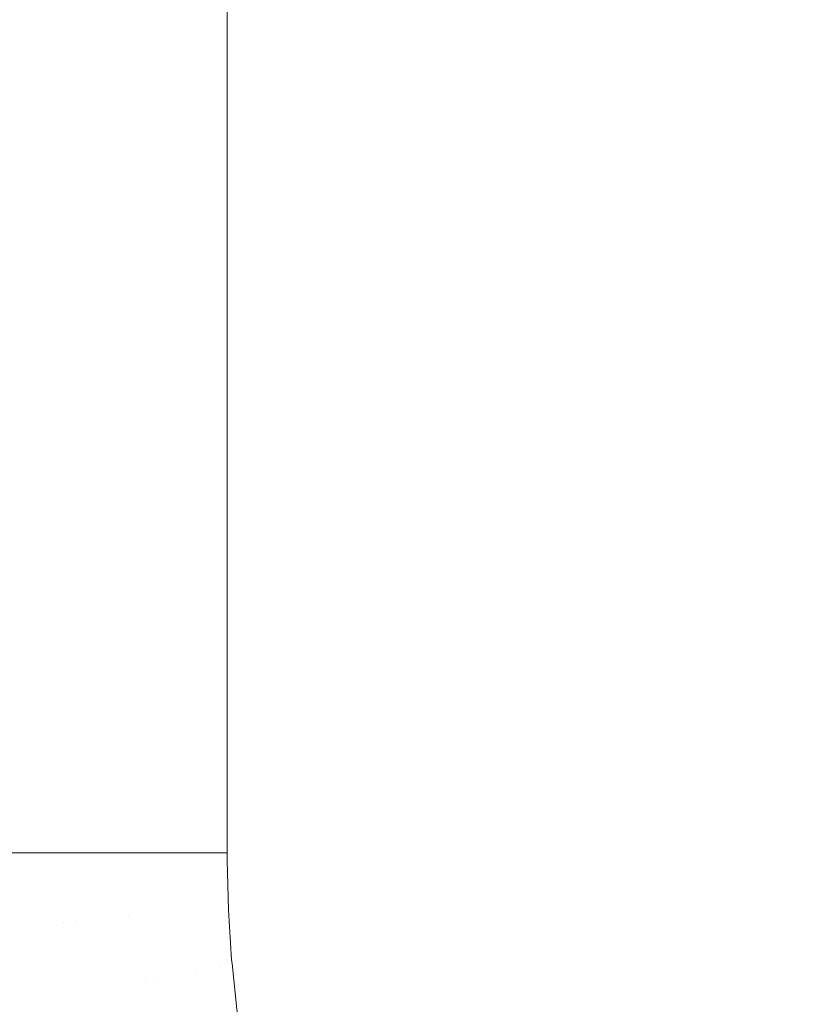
# Model space of a CAD drawing. Header units: centimetres. Extents: x -17.1 to 18.2, y 4.2 to 6.
# Tile 138 of 256: x -5.1902 to -5.0954, y 4.6821 to 4.8002. Entities that reach past the tile are written whole.
import ezdxf

# ---------------------------------------------------------------- set-up
doc = ezdxf.new("R2010")
doc.units = ezdxf.units.CM
doc.header["$LTSCALE"] = 2.54
doc.layers.add('Lucido design-1', color=7, linetype='Continuous')

# ---------------------------------------------------------------- blocks, each defined once
blk = doc.blocks.new('Gruppo-3-1')
at = {"color": 7, "linetype": 'Continuous', "lineweight": 9}
blk.add_3dface([(-17.02031, 5.90021, -2276.22217), (-17.02031, 4.30021, -2276.22217), (18.14723, 4.30021, -2276.22217), (18.14723, 5.90021, -2276.22217)], dxfattribs=at)
for points, invisible_edges in [([(-5.19204, 5.90021, -2276.63066), (-5.19004, 5.90021, -2276.62939), (-5.19004, 4.70021, -2276.62939), (-5.19123, 4.70021, -2276.63015)], 10), ([(-5.18807, 4.70021, -2276.62825), (-5.18818, 4.70021, -2276.62831), (-5.19004, 5.90021, -2276.62939), (-5.18905, 5.90021, -2276.62881)], 10), ([(-5.18818, 4.70021, -2276.62831), (-5.19004, 4.70021, -2276.62939), (-5.19004, 5.90021, -2276.62939)], 10), ([(-5.18905, 5.90021, -2276.62881), (-5.18807, 5.90021, -2276.62825), (-5.18807, 4.70021, -2276.62825)], 10), ([(-5.18807, 4.70021, -2276.62825), (-5.18807, 5.90021, -2276.62825), (-5.18611, 5.90021, -2276.62722), (-5.18611, 4.70021, -2276.62722)], 5), ([(-5.1851, 4.70021, -2276.62674), (-5.18611, 4.70021, -2276.62722), (-5.18611, 5.90021, -2276.62722), (-5.18515, 5.90021, -2276.62676)], 10), ([(-5.18515, 5.90021, -2276.62676), (-5.18417, 5.90021, -2276.6263), (-5.18417, 4.70021, -2276.6263), (-5.1851, 4.70021, -2276.62674)], 10), ([(-5.18417, 5.90021, -2276.6263), (-5.18225, 5.90021, -2276.62548), (-5.18225, 4.70021, -2276.62548), (-5.18356, 4.70021, -2276.62604)], 10), ([(-5.18356, 4.70021, -2276.62604), (-5.18417, 4.70021, -2276.6263), (-5.18417, 5.90021, -2276.6263)], 10), ([(-5.18034, 4.70021, -2276.62477), (-5.18047, 4.70021, -2276.62482), (-5.18225, 5.90021, -2276.62548), (-5.18136, 5.90021, -2276.62515)], 10), ([(-5.18047, 4.70021, -2276.62482), (-5.18225, 4.70021, -2276.62548), (-5.18225, 5.90021, -2276.62548)], 10), ([(-5.18136, 5.90021, -2276.62515), (-5.18034, 5.90021, -2276.62477), (-5.18034, 4.70021, -2276.62477)], 10), ([(-5.18034, 4.70021, -2276.62477), (-5.18034, 5.90021, -2276.62477), (-5.17844, 5.90021, -2276.62415), (-5.17844, 4.70021, -2276.62415)], 5), ([(-5.17844, 5.90021, -2276.62415), (-5.17655, 5.90021, -2276.62361), (-5.17655, 4.70021, -2276.62361), (-5.17739, 4.70021, -2276.62385)], 10), ([(-5.17739, 4.70021, -2276.62385), (-5.17844, 4.70021, -2276.62415), (-5.17844, 5.90021, -2276.62415)], 10), ([(-5.17655, 5.90021, -2276.62361), (-5.17467, 5.90021, -2276.62317), (-5.17467, 4.70021, -2276.62317), (-5.17585, 4.70021, -2276.62345)], 10), ([(-5.17585, 4.70021, -2276.62345), (-5.17655, 4.70021, -2276.62361), (-5.17655, 5.90021, -2276.62361)], 10), ([(-5.17467, 5.90021, -2276.62317), (-5.1728, 5.90021, -2276.62281), (-5.1728, 4.70021, -2276.62281), (-5.17432, 4.70021, -2276.6231)], 10), ([(-5.17432, 4.70021, -2276.6231), (-5.17467, 4.70021, -2276.62317), (-5.17467, 5.90021, -2276.62317)], 10), ([(-5.1728, 4.70021, -2276.62281), (-5.1728, 5.90021, -2276.62281), (-5.17093, 5.90021, -2276.62253), (-5.17093, 4.70021, -2276.62253)], 5), ([(-5.17093, 5.90021, -2276.62253), (-5.16906, 5.90021, -2276.62233), (-5.16906, 4.70021, -2276.62233), (-5.16978, 4.70021, -2276.6224)], 10), ([(-5.16978, 4.70021, -2276.6224), (-5.17093, 4.70021, -2276.62253), (-5.17093, 5.90021, -2276.62253)], 10), ([(-5.16906, 4.70021, -2276.62233), (-5.16906, 5.90021, -2276.62233), (-5.1672, 5.90021, -2276.62221), (-5.1672, 4.70021, -2276.62221)], 5), ([(-5.16681, 4.70021, -2276.6222), (-5.1672, 4.70021, -2276.62221), (-5.1672, 5.90021, -2276.62221), (-5.16638, 5.90021, -2276.62219)], 10), ([(-5.16638, 5.90021, -2276.62219), (-5.16534, 5.90021, -2276.62217), (-5.16534, 4.70021, -2276.62217), (-5.16681, 4.70021, -2276.6222)], 8), ([(-5.16534, 5.90021, -2276.62217), (6.29226, 4.70021, -2276.62217), (6.29215, 4.6943, -2276.62217)], 9), ([(-5.16534, 5.90021, -2276.62217), (6.29226, 5.90021, -2276.62217), (6.29226, 4.70021, -2276.62217)], 8), ([(6.29215, 4.6943, -2276.62217), (6.29176, 4.68793, -2276.62217), (6.29166, 4.68694, -2276.62217), (-5.16534, 5.90021, -2276.62217)], 12), ([(-5.16534, 4.70021, -2276.62217), (-5.16534, 5.90021, -2276.62217), (6.29166, 4.68694, -2276.62217)], 10), ([(-5.19123, 4.70021, -2276.63015), (-5.19004, 4.70021, -2276.62939), (-5.18953, 4.69139, -2276.62919), (-5.19105, 4.69125, -2276.63014)], 14), ([(-5.188, 4.69154, -2276.62831), (-5.18953, 4.69139, -2276.62919), (-5.19004, 4.70021, -2276.62939), (-5.18818, 4.70021, -2276.62831)], 11), ([(-5.188, 4.69154, -2276.62831), (-5.18818, 4.70021, -2276.62831), (-5.18807, 4.70021, -2276.62825)], 9), ([(-5.18807, 4.70021, -2276.62825), (-5.18611, 4.70021, -2276.62722), (-5.18646, 4.69169, -2276.62749), (-5.188, 4.69154, -2276.62831)], 14), ([(-5.18493, 4.69184, -2276.62673), (-5.18646, 4.69169, -2276.62749), (-5.18611, 4.70021, -2276.62722)], 11), ([(-5.18611, 4.70021, -2276.62722), (-5.1851, 4.70021, -2276.62674), (-5.18493, 4.69184, -2276.62673)], 10), ([(-5.18493, 4.69184, -2276.62673), (-5.1851, 4.70021, -2276.62674), (-5.18417, 4.70021, -2276.6263)], 9), ([(-5.18417, 4.70021, -2276.6263), (-5.18338, 4.69199, -2276.62603), (-5.18493, 4.69184, -2276.62673)], 11), ([(-5.18417, 4.70021, -2276.6263), (-5.18356, 4.70021, -2276.62604), (-5.18338, 4.69199, -2276.62603)], 10), ([(-5.18184, 4.69214, -2276.62539), (-5.18338, 4.69199, -2276.62603), (-5.18356, 4.70021, -2276.62604), (-5.18225, 4.70021, -2276.62548)], 11), ([(-5.18225, 4.70021, -2276.62548), (-5.18047, 4.70021, -2276.62482), (-5.1803, 4.69229, -2276.62482), (-5.18184, 4.69214, -2276.62539)], 14), ([(-5.1803, 4.69229, -2276.62482), (-5.18047, 4.70021, -2276.62482), (-5.18034, 4.70021, -2276.62477)], 9), ([(-5.18034, 4.70021, -2276.62477), (-5.17844, 4.70021, -2276.62415), (-5.17876, 4.69244, -2276.6243), (-5.1803, 4.69229, -2276.62482)], 14), ([(-5.17844, 4.70021, -2276.62415), (-5.17739, 4.70021, -2276.62385), (-5.17723, 4.69259, -2276.62384), (-5.17876, 4.69244, -2276.6243)], 14), ([(-5.17723, 4.69259, -2276.62384), (-5.17739, 4.70021, -2276.62385), (-5.17655, 4.70021, -2276.62361)], 9), ([(-5.17655, 4.70021, -2276.62361), (-5.1767, 4.68452, -2276.62384), (-5.17723, 4.69259, -2276.62384)], 11), ([(-5.17517, 4.68483, -2276.62344), (-5.1767, 4.68452, -2276.62384), (-5.17655, 4.70021, -2276.62361)], 11), ([(-5.17655, 4.70021, -2276.62361), (-5.17585, 4.70021, -2276.62345), (-5.17517, 4.68483, -2276.62344)], 10), ([(-5.17517, 4.68483, -2276.62344), (-5.17585, 4.70021, -2276.62345), (-5.17467, 4.70021, -2276.62317)], 9), ([(-5.17467, 4.70021, -2276.62317), (-5.17432, 4.70021, -2276.6231), (-5.17366, 4.68514, -2276.62309), (-5.17517, 4.68483, -2276.62344)], 14), ([(-5.17215, 4.68544, -2276.62281), (-5.17366, 4.68514, -2276.62309), (-5.17432, 4.70021, -2276.6231), (-5.1728, 4.70021, -2276.62281)], 11), ([(-5.1728, 4.70021, -2276.62281), (-5.17093, 4.70021, -2276.62253), (-5.17065, 4.68574, -2276.62257), (-5.17215, 4.68544, -2276.62281)], 14), ([(-5.16916, 4.68605, -2276.6224), (-5.17065, 4.68574, -2276.62257), (-5.17093, 4.70021, -2276.62253), (-5.16978, 4.70021, -2276.6224)], 11), ([(-5.16916, 4.68605, -2276.6224), (-5.16978, 4.70021, -2276.6224), (-5.16906, 4.70021, -2276.62233)], 9), ([(-5.16906, 4.70021, -2276.62233), (-5.16768, 4.68635, -2276.62227), (-5.16916, 4.68605, -2276.6224)], 11), ([(-5.16768, 4.68635, -2276.62227), (-5.16906, 4.70021, -2276.62233), (-5.1672, 4.70021, -2276.62221)], 9), ([(-5.1672, 4.70021, -2276.62221), (-5.16681, 4.70021, -2276.6222), (-5.16621, 4.68664, -2276.62219), (-5.16768, 4.68635, -2276.62227)], 14), ([(-5.16681, 4.70021, -2276.6222), (-5.16534, 4.70021, -2276.62217), (-5.16533, 4.69931, -2276.62217)], 8), ([(-5.16533, 4.69931, -2276.62217), (-5.16518, 4.69338, -2276.62217), (-5.16621, 4.68664, -2276.62219), (-5.16681, 4.70021, -2276.6222)], 14), ([(-5.16533, 4.69931, -2276.62217), (-5.16534, 4.70021, -2276.62217), (6.29166, 4.68694, -2276.62217)], 10), ([(-5.16518, 4.69338, -2276.62217), (-5.16533, 4.69931, -2276.62217), (6.29166, 4.68694, -2276.62217)], 10), ([(-5.16518, 4.69338, -2276.62217), (-5.16479, 4.68737, -2276.62217), (-5.16621, 4.68664, -2276.62219)], 10), ([(6.29166, 4.68694, -2276.62217), (-5.16474, 4.68694, -2276.62217), (-5.16479, 4.68737, -2276.62217), (-5.16518, 4.69338, -2276.62217)], 9), ([(-5.18128, 4.68359, -2276.62539), (-5.18281, 4.68329, -2276.62603), (-5.18338, 4.69199, -2276.62603), (-5.18184, 4.69214, -2276.62539)], 15), ([(-5.18184, 4.69214, -2276.62539), (-5.1803, 4.69229, -2276.62482), (-5.17975, 4.6839, -2276.62482), (-5.18128, 4.68359, -2276.62539)], 15), ([(-5.17822, 4.68421, -2276.6243), (-5.17975, 4.6839, -2276.62482), (-5.1803, 4.69229, -2276.62482), (-5.17876, 4.69244, -2276.6243)], 15), ([(-5.17876, 4.69244, -2276.6243), (-5.17723, 4.69259, -2276.62384), (-5.1767, 4.68452, -2276.62384), (-5.17822, 4.68421, -2276.6243)], 15), ([(-5.19105, 4.69125, -2276.63014), (-5.18953, 4.69139, -2276.62919), (-5.18891, 4.68205, -2276.62919), (-5.19042, 4.68175, -2276.63014)], 15), ([(-5.18739, 4.68236, -2276.62831), (-5.18891, 4.68205, -2276.62919), (-5.18953, 4.69139, -2276.62919), (-5.188, 4.69154, -2276.62831)], 15), ([(-5.188, 4.69154, -2276.62831), (-5.18646, 4.69169, -2276.62749), (-5.18587, 4.68267, -2276.62749), (-5.18739, 4.68236, -2276.62831)], 15), ([(-5.18434, 4.68298, -2276.62673), (-5.18587, 4.68267, -2276.62749), (-5.18646, 4.69169, -2276.62749), (-5.18493, 4.69184, -2276.62673)], 15), ([(-5.18493, 4.69184, -2276.62673), (-5.18338, 4.69199, -2276.62603), (-5.18281, 4.68329, -2276.62603), (-5.18434, 4.68298, -2276.62673)], 15), ([(-5.16916, 4.68605, -2276.6224), (-5.16768, 4.68635, -2276.62227), (-5.16552, 4.67096, -2276.62227), (-5.16696, 4.67033, -2276.6224)], 15), ([(-5.1641, 4.67159, -2276.62219), (-5.16552, 4.67096, -2276.62227), (-5.16768, 4.68635, -2276.62227), (-5.16621, 4.68664, -2276.62219)], 15), ([(-5.16479, 4.68737, -2276.62217), (-5.16474, 4.68694, -2276.62217), (-5.16621, 4.68664, -2276.62219)], 10), ([(-5.16621, 4.68664, -2276.62219), (-5.16474, 4.68694, -2276.62217), (-5.16416, 4.68146, -2276.62217)], 9), ([(-5.1641, 4.67159, -2276.62219), (-5.16621, 4.68664, -2276.62219), (-5.16416, 4.68146, -2276.62217), (-5.16332, 4.6757, -2276.62217)], 11), ([(-5.16332, 4.6757, -2276.62217), (-5.16416, 4.68146, -2276.62217), (-5.16474, 4.68694, -2276.62217), (6.29166, 4.68694, -2276.62217)], 12), ([(6.29166, 4.68694, -2276.62217), (-5.16266, 4.67222, -2276.62217), (-5.16332, 4.6757, -2276.62217)], 9), ([(-5.16266, 4.67222, -2276.62217), (6.29166, 4.68694, -2276.62217), (6.29111, 4.68164, -2276.62217)], 9), ([(-5.17423, 4.67649, -2276.62344), (-5.17517, 4.68483, -2276.62344), (-5.17366, 4.68514, -2276.62309)], 11), ([(-5.17366, 4.68514, -2276.62309), (-5.17131, 4.66841, -2276.62309), (-5.17423, 4.67649, -2276.62344)], 11), ([(-5.16985, 4.66906, -2276.62281), (-5.17131, 4.66841, -2276.62309), (-5.17366, 4.68514, -2276.62309), (-5.17215, 4.68544, -2276.62281)], 15), ([(-5.17215, 4.68544, -2276.62281), (-5.17065, 4.68574, -2276.62257), (-5.1684, 4.6697, -2276.62257), (-5.16985, 4.66906, -2276.62281)], 15), ([(-5.16696, 4.67033, -2276.6224), (-5.1684, 4.6697, -2276.62257), (-5.17065, 4.68574, -2276.62257), (-5.16916, 4.68605, -2276.6224)], 15), ([(-5.18128, 4.68359, -2276.62539), (-5.17975, 4.6839, -2276.62482), (-5.17875, 4.67506, -2276.62482), (-5.18026, 4.67459, -2276.62539)], 15), ([(-5.17724, 4.67554, -2276.6243), (-5.17875, 4.67506, -2276.62482), (-5.17975, 4.6839, -2276.62482), (-5.17822, 4.68421, -2276.6243)], 15), ([(-5.17822, 4.68421, -2276.6243), (-5.1767, 4.68452, -2276.62384), (-5.17573, 4.67602, -2276.62384), (-5.17724, 4.67554, -2276.6243)], 15), ([(-5.17573, 4.67602, -2276.62384), (-5.1767, 4.68452, -2276.62384), (-5.17517, 4.68483, -2276.62344), (-5.17423, 4.67649, -2276.62344)], 15), ([(-5.18328, 4.67363, -2276.62673), (-5.18479, 4.67316, -2276.62749), (-5.18587, 4.68267, -2276.62749), (-5.18434, 4.68298, -2276.62673)], 15), ([(-5.18434, 4.68298, -2276.62673), (-5.18281, 4.68329, -2276.62603), (-5.18177, 4.67411, -2276.62603), (-5.18328, 4.67363, -2276.62673)], 15), ([(-5.18026, 4.67459, -2276.62539), (-5.18177, 4.67411, -2276.62603), (-5.18281, 4.68329, -2276.62603), (-5.18128, 4.68359, -2276.62539)], 15), ([(-5.1863, 4.67268, -2276.62831), (-5.1878, 4.67221, -2276.62919), (-5.18891, 4.68205, -2276.62919), (-5.18739, 4.68236, -2276.62831)], 15), ([(-5.18739, 4.68236, -2276.62831), (-5.18587, 4.68267, -2276.62749), (-5.18479, 4.67316, -2276.62749), (-5.1863, 4.67268, -2276.62831)], 15)]:
    blk.add_3dface(points, dxfattribs=dict(at, invisible_edges=invisible_edges))
blk = doc.blocks.new('Gruppo-4-1')
at = {"color": 7}
blk.add_blockref('Gruppo-3-1', (0, 0), dxfattribs=at)

msp = doc.modelspace()

# ---------------------------------------------------------------- block references
at = {"layer": 'Lucido design-1', "color": 7}
msp.add_blockref('Gruppo-4-1', (0, 0), dxfattribs=at)

doc.saveas('drawing.dxf')
